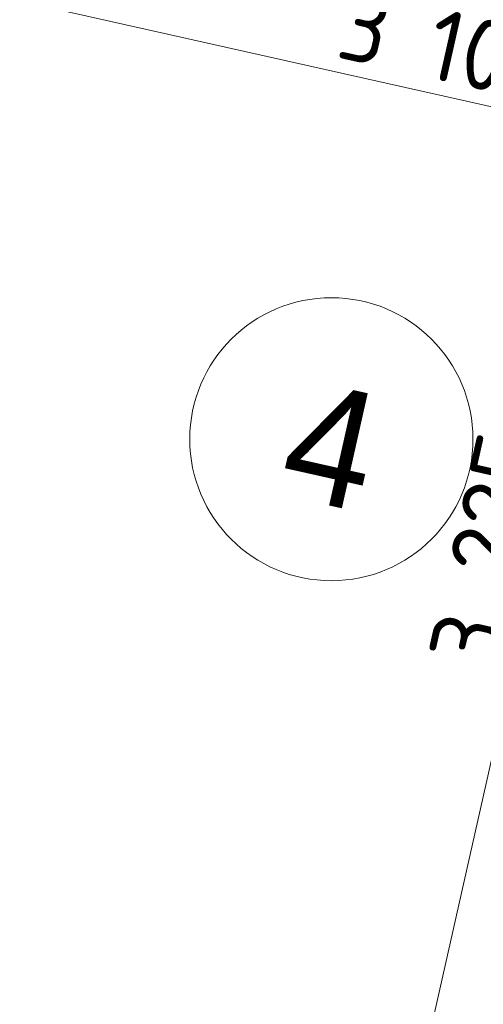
# Model space of a CAD drawing. Header units: millimetres. Extents: x -7145539 to -6664766, y 5874041 to 6141700.
# Tile 169 of 177: x -6922982 to -6922000, y 5900078 to 5902166. Entities that reach past the tile are written whole.
import ezdxf
from ezdxf.enums import TextEntityAlignment as Align

# ---------------------------------------------------------------- set-up
doc = ezdxf.new("R2010")
doc.units = ezdxf.units.MM
doc.header["$MEASUREMENT"] = 0
doc.layers.add('S - квартира_помещение.АР', color=7, linetype='Continuous')
doc.layers.add('АР-Чертеж-Размеры.АР', color=7, linetype='Continuous')
doc.layers.add('АР-Чертеж-Размеры.АР_Ном._пера__1', color=7, linetype='Continuous', lineweight=0)
doc.layers.add('Паспорта Зон Archicad_Ном._пера__1', color=7, linetype='Continuous', lineweight=0)
doc.styles.add('РЎР“Р•РќР•Р\xa0Р\x98Р\xa0_РЎРўР\x98Р›Р¬_1', font='txt')
doc.styles.add('РЎР“Р•РќР•Р\xa0Р\x98Р\xa0_РЎРўР\x98Р›Р¬_6', font='GOST_Common.ttf')
doc.dimstyles.new('СГЕНЕРИР_СТИЛЬ__1', dxfattribs={"dimtxt": 150, "dimasz": 142.5, "dimexe": 0.18, "dimexo": 0.0625, "dimgap": 0, "dimtad": 1, "dimdec": 0, "dimzin": 0, "dimdsep": 46, "dimtxsty": 'РЎР“Р•РќР•Р\xa0Р\x98Р\xa0_РЎРўР\x98Р›Р¬_6', "dimblk": 'ARROWHEAD_6', "dimblk1": 'ARROWHEAD_6', "dimblk2": 'ARROWHEAD_6', "dimcen": 0.09, "dimse1": 1, "dimse2": 1, "dimclrd": 7, "dimclre": 7, "dimclrt": 7, "dimazin": 0, "dimtfac": 1, "dimtdec": 4, "dimtmove": 0, "dimatfit": 3, "dimfxl": 1, "dimtolj": 1, "dimtzin": 0, "dimarcsym": 0})
doc.dimstyles.new('СГЕНЕРИР_СТИЛЬ__2', dxfattribs={"dimtxt": 150, "dimasz": 142.5, "dimexe": 0.18, "dimexo": 0.0625, "dimgap": 0, "dimtad": 1, "dimdec": 0, "dimzin": 0, "dimdsep": 46, "dimtxsty": 'РЎР“Р•РќР•Р\xa0Р\x98Р\xa0_РЎРўР\x98Р›Р¬_6', "dimblk": 'ARROWHEAD_6', "dimblk1": 'ARROWHEAD_6', "dimblk2": 'ARROWHEAD_6', "dimcen": 0.09, "dimse1": 1, "dimse2": 1, "dimclrd": 7, "dimclre": 7, "dimclrt": 7, "dimazin": 0, "dimtfac": 1, "dimtdec": 4, "dimtmove": 2, "dimatfit": 3, "dimfxl": 1, "dimtolj": 1, "dimtzin": 0, "dimarcsym": 0})

# ---------------------------------------------------------------- blocks, each defined once
blk = doc.blocks.new('Кухня_4_39_1', base_point=(-6922807.4, 5900967.1))
at = {"layer": 'Паспорта Зон Archicad_Ном._пера__1', "color": 7, "linetype": 'Continuous', "lineweight": 0}
blk.add_circle((-6922322, 5901276.1), 300, dxfattribs=at)
at = {"layer": 'Паспорта Зон Archicad_Ном._пера__1', "color": 7, "lineweight": 0, "style": 'РЎР“Р•РќР•Р\xa0Р\x98Р\xa0_РЎРўР\x98Р›Р¬_1'}
blk.add_attdef('ROOM_NUMBER', text='', height=250, rotation=347.3411, dxfattribs=at).set_placement((-6922322, 5901262.7), align=Align.MIDDLE_CENTER)
blk = doc.blocks.new('*D1198', base_point=(-6321637.8, 6318947.9))
at = {"layer": 'АР-Чертеж-Размеры.АР_Ном._пера__1', "color": 7, "linetype": 'Continuous', "lineweight": 0, "transparency": 16777216}
for p, q in [((-6923460.3, 5902168.8), (-6923398.7, 5902443.2)), ((-6923339.9, 5902362.7), (-6923519.1, 5902249.3)), ((-6923539.3, 5902330.7), (-6923429.5, 5902306)), ((-6923429.5, 5902306), (-6920404.6, 5901626.6)), ((-6920435.5, 5901489.4), (-6920373.8, 5901763.8)), ((-6920494.3, 5901569.8), (-6920315, 5901683.3)), ((-6920404.6, 5901626.6), (-6920294.9, 5901601.9))]:
    blk.add_line(p, q, dxfattribs=at)
at = {"layer": 'АР-Чертеж-Размеры.АР_Ном._пера__1', "color": 7, "lineweight": 0, "transparency": 16777216, "insert": (-6922316.3, 5902086.7), "char_height": 150, "attachment_point": 7, "rotation": 347.3411, "style": 'РЎР“Р•РќР•Р\xa0Р\x98Р\xa0_РЎРўР\x98Р›Р¬_6'}
blk.add_mtext('\\A1;{\\pql;\\fGOST Common|b0|i0|c204|p0;\\W1.000000;3\xa0100}', dxfattribs=at)
blk = doc.blocks.new('ARROWHEAD_6')
at = {"color": 0, "linetype": 'Continuous', "lineweight": 0}
for p, q in [((-0.5, -0.5), (0.5, 0.5)), ((0, 0), (-1, 0))]:
    blk.add_line(p, q, dxfattribs=at)
blk = doc.blocks.new('*D1331', base_point=(-6321637.8, 6318947.9))
at = {"layer": 'АР-Чертеж-Размеры.АР_Ном._пера__1', "color": 7, "linetype": 'Continuous', "lineweight": 0, "transparency": 16777216}
for p, q in [((-6921536.3, 5902585.8), (-6921511.6, 5902695.6)), ((-6921479.6, 5902496.2), (-6921593, 5902675.5)), ((-6921399.1, 5902555), (-6921673.5, 5902616.7)), ((-6922243, 5899439.1), (-6921536.3, 5902585.8)), ((-6922299.8, 5899528.7), (-6922186.3, 5899349.5)), ((-6922105.8, 5899408.3), (-6922380.3, 5899469.9)), ((-6922267.7, 5899329.4), (-6922243, 5899439.1))]:
    blk.add_line(p, q, dxfattribs=at)
at = {"layer": 'АР-Чертеж-Размеры.АР_Ном._пера__1', "color": 7, "lineweight": 0, "transparency": 16777216, "insert": (-6921971.2, 5900786.4), "char_height": 150, "attachment_point": 7, "rotation": 77.3415, "style": 'РЎР“Р•РќР•Р\xa0Р\x98Р\xa0_РЎРўР\x98Р›Р¬_6'}
blk.add_mtext('\\A1;{\\pql;\\fGOST Common|b0|i0|c204|p0;\\W1.000000;3\xa0225}', dxfattribs=at)

msp = doc.modelspace()

# ---------------------------------------------------------------- block references
at = {"layer": 'S - квартира_помещение.АР', "color": 7, "linetype": 'Continuous', "lineweight": 0}
msp.add_blockref('Кухня_4_39_1', (-6922807.4, 5900967.1), dxfattribs=at).add_auto_attribs({'ROOM_NUMBER': '4'})

# ---------------------------------------------------------------- dimensions: what is measured, and where the dimension line sits
at = {"layer": 'АР-Чертеж-Размеры.АР', "color": 7, "linetype": 'Continuous', "lineweight": 0}
for base, p1, p2, angle, dimstyle, picture, middle, turn in [((-6921536.3, 5902585.8), (-6922010.7, 5899386.9), (-6921825, 5902650.7), 77.3415, 'СГЕНЕРИР_СТИЛЬ__1', '*D1331', (-6921988, 5901053.9), 77.3415), ((-6920404.6, 5901626.6), (-6923429.5, 5902306), (-6920404.6, 5901626.6), 347.3411, 'СГЕНЕРИР_СТИЛЬ__2', '*D1198', (-6922048.8, 5902103.5), 347.3411)]:
    dim = msp.add_linear_dim(base=base, p1=p1, p2=p2, angle=angle, dimstyle=dimstyle, dxfattribs=at)
    dim.commit()
    dim.dimension.update_dxf_attribs({"geometry": picture, "text_midpoint": middle, "dimtype": 160, "text_rotation": turn})

doc.saveas('drawing.dxf')
